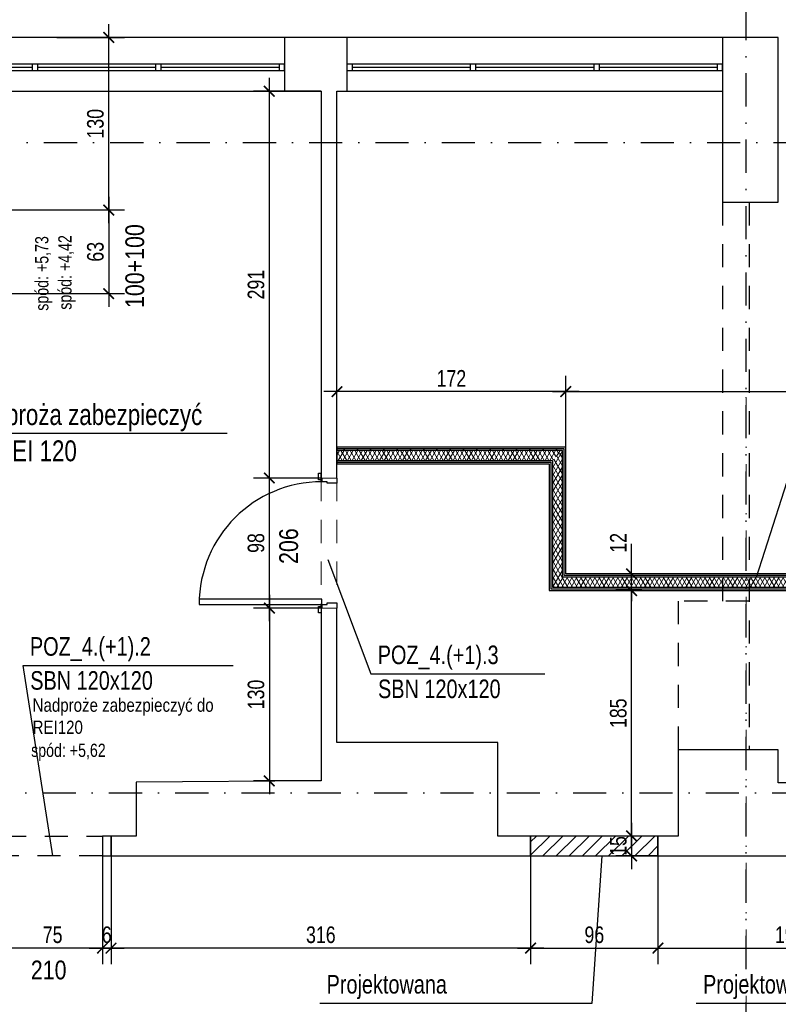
# Model space of a CAD drawing. Header units: metres. Extents: x -1437 to 3563, y -2228 to 2026.
# Tile 4 of 11: x -868 to -296, y -339 to 403. Entities that reach past the tile are written whole.
import ezdxf

# ---------------------------------------------------------------- set-up
doc = ezdxf.new("R2010")
doc.units = ezdxf.units.M
doc.header["$LTSCALE"] = 50
doc.header["$MEASUREMENT"] = 0
for name, pattern in [('DASHDOTX2', [1, 0.5, -0.25, 0, -0.25]), ('DO', [1, 0.5, -0.24, 0.02, -0.24]), ('DP', [0.63, 0.35, -0.28])]:
    doc.linetypes.add(name, pattern=pattern)
for name, color, linetype in [('A_osie', 7, 'Continuous'), ('A_ściany', 7, 'Continuous'), ('BS_odn', 1, 'Continuous'), ('BZ_odn', 1, 'Continuous'), ('BZ_osd', 1, 'DO'), ('BZ_txc', 1, 'Continuous'), ('BZ_txs', 2, 'Continuous'), ('BZ_wym', 1, 'Continuous'), ('K3_projektowane nadproza', 150, 'DP'), ('k3_projektowane sciany', 2, 'Continuous'), ('k3_sciany istn', 1, 'DP')]:
    doc.layers.add(name, color=color, linetype=linetype)
doc.styles.add('BIKTC', font='bikromsw.shx', dxfattribs={"width": 0.85})
doc.styles.add('BIKTS', font='bikromsw.shx', dxfattribs={"width": 0.85})
doc.styles.add('BIKWYM', font='bikromsw.shx', dxfattribs={"width": 0.8})
doc.dimstyles.new('BS_BGR_50', dxfattribs={"dimscale": 0.5, "dimtxt": 25, "dimasz": 1.666667, "dimexe": 0, "dimexo": 0, "dimgap": 0, "dimtad": 0, "dimdec": 1, "dimrnd": 0.5, "dimzin": 9, "dimdsep": 46, "dimtxsty": 'BIKWYM', "dimblk": 'NONE', "dimcen": 0, "dimse1": 1, "dimse2": 1, "dimclrd": 256, "dimclre": 256, "dimclrt": 7, "dimadec": 0, "dimazin": 0, "dimtfac": 0.033333, "dimtdec": 1, "dimtmove": 0, "dimatfit": 3, "dimldrblk": 'NONE', "dimfxl": 1, "dimtvp": 0.8, "dimtolj": 1, "dimarcsym": 0})
doc.dimstyles.new('BZ_BGR_50', dxfattribs={"dimscale": 0.5, "dimtxt": 25, "dimasz": 1.666667, "dimexe": 0, "dimexo": 0, "dimgap": 0, "dimtad": 0, "dimdec": 1, "dimrnd": 0.5, "dimzin": 9, "dimdsep": 46, "dimtxsty": 'BIKWYM', "dimblk": 'NONE', "dimcen": 0, "dimse1": 1, "dimse2": 1, "dimclrd": 256, "dimclre": 256, "dimclrt": 7, "dimadec": 0, "dimazin": 0, "dimtfac": 0.033333, "dimtdec": 1, "dimtmove": 0, "dimatfit": 3, "dimldrblk": 'NONE', "dimfxl": 1, "dimtvp": 0.8, "dimtolj": 1, "dimarcsym": 0})
doc.dimstyles.new('BZ_KP_50', dxfattribs={"dimscale": 0.5, "dimtxt": 25, "dimasz": 16, "dimexe": 24, "dimexo": 0, "dimgap": 0, "dimtad": 0, "dimdec": 1, "dimrnd": 0.5, "dimzin": 9, "dimdsep": 46, "dimtxsty": 'BIKWYM', "dimblk": 'ARCHTICK', "dimblk1": 'ARCHTICK', "dimblk2": 'WYM-KP', "dimcen": 0, "dimdle": 20, "dimclrd": 256, "dimclre": 256, "dimclrt": 7, "dimadec": 0, "dimazin": 0, "dimtfac": 0.033333, "dimtdec": 1, "dimtmove": 0, "dimatfit": 3, "dimfxl": 1, "dimtvp": 0.8, "dimtfillclr": 256, "dimtolj": 1, "dimarcsym": 0})
pattern_1 = [(60, (-19289.6467, -4536.0293), (-2.5980762, 1.5), []), (120, (-19289.6467, -4536.0293), (2.5980762, 1.5), [])]
pattern_2 = [(0, (-17413.518, -4991.014), (0, 10), [0, -10])]

# ---------------------------------------------------------------- blocks, each defined once
blk = doc.blocks.new('_ArchTick')
at = {"color": 0, "linetype": 'ByBlock', "const_width": 0.15}
blk.add_lwpolyline([(-0.5, -0.5), (0.5, 0.5)], dxfattribs=at)
blk = doc.blocks.new('*D238')
at = {"layer": 'BZ_wym', "lineweight": -2}
for p, q in [((-800.97, 249.23), (-800.97, 399.23)), ((-840.03, 389.23), (-788.97, 389.23)), ((-951.8, 259.23), (-788.97, 259.23))]:
    blk.add_line(p, q, dxfattribs=at)
at = {"layer": 'Defpoints', "color": 0}
for p in [(-840.03, 389.23), (-800.97, 389.23), (-951.8, 259.23)]:
    blk.add_point(p, dxfattribs=at)
at = {"layer": 'BZ_wym', "lineweight": -2, "xscale": 8, "yscale": 8, "zscale": 8}
for p, rotation in [((-800.97, 389.23), 90), ((-800.97, 259.23), 270)]:
    blk.add_blockref('_ArchTick', p, dxfattribs=dict(at, rotation=rotation))
at = {"layer": 'BZ_wym', "color": 7, "insert": (-810.97, 324.23), "char_height": 12.5, "attachment_point": 5, "rotation": 90, "style": 'BIKWYM'}
blk.add_mtext('\\A1;130', dxfattribs=at)
blk = doc.blocks.new('WYM-KP')
blk.add_hatch(color=256).paths.add_polyline_path([(-3, 0, 1), (3, 0, 1)])
blk.add_circle((0, 0), 3)
blk = doc.blocks.new('*D239')
at = {"layer": 'BZ_wym', "lineweight": -2}
for p, q in [((-800.97, 269.23), (-800.97, 186.23)), ((-951.8, 259.23), (-788.97, 259.23)), ((-951.8, 196.23), (-788.97, 196.23))]:
    blk.add_line(p, q, dxfattribs=at)
at = {"layer": 'Defpoints', "color": 0}
for p in [(-951.8, 259.23), (-951.8, 196.23), (-800.97, 196.23)]:
    blk.add_point(p, dxfattribs=at)
at = {"layer": 'BZ_wym', "lineweight": -2, "xscale": 8, "yscale": 8, "zscale": 8}
for p, rotation in [((-800.97, 259.23), 90), ((-800.97, 196.23), 270)]:
    blk.add_blockref('_ArchTick', p, dxfattribs=dict(at, rotation=rotation))
at = {"layer": 'BZ_wym', "color": 7, "insert": (-810.97, 227.73), "char_height": 12.5, "attachment_point": 5, "rotation": 90, "style": 'BIKWYM'}
blk.add_mtext('\\A1;63', dxfattribs=at)
blk = doc.blocks.new('_None')
blk = doc.blocks.new('*D259')
at = {"layer": 'BZ_wym', "lineweight": -2}
for p, q in [((-880.73, -227.47), (-880.73, -308.95)), ((-805.73, -227.47), (-805.73, -308.95)), ((-795.73, -296.95), (-890.73, -296.95))]:
    blk.add_line(p, q, dxfattribs=at)
at = {"layer": 'Defpoints', "color": 0}
for p in [(-880.73, -227.47), (-805.73, -227.47), (-880.73, -296.95)]:
    blk.add_point(p, dxfattribs=at)
at = {"layer": 'BZ_wym', "lineweight": -2, "xscale": 8, "yscale": 8, "zscale": 8, "rotation": 180}
blk.add_blockref('_ArchTick', (-880.73, -296.95), dxfattribs=at)
at = {"layer": 'BZ_wym', "lineweight": -2, "xscale": 8, "yscale": 8, "zscale": 8}
blk.add_blockref('_ArchTick', (-805.73, -296.95), dxfattribs=at)
at = {"layer": 'BZ_wym', "color": 7, "insert": (-843.23, -286.95), "char_height": 12.5, "attachment_point": 5, "style": 'BIKWYM'}
blk.add_mtext('\\A1;75', dxfattribs=at)
blk = doc.blocks.new('*D260')
at = {"layer": 'BZ_wym', "lineweight": -2}
for p, q in [((-805.73, -227.47), (-805.73, -308.95)), ((-799.24, -227.47), (-799.24, -308.95)), ((-815.73, -296.95), (-789.24, -296.95))]:
    blk.add_line(p, q, dxfattribs=at)
at = {"layer": 'Defpoints', "color": 0}
for p in [(-805.73, -227.47), (-799.24, -227.47), (-799.24, -296.95)]:
    blk.add_point(p, dxfattribs=at)
at = {"layer": 'BZ_wym', "lineweight": -2, "xscale": 8, "yscale": 8, "zscale": 8, "rotation": 180}
blk.add_blockref('_ArchTick', (-805.73, -296.95), dxfattribs=at)
at = {"layer": 'BZ_wym', "lineweight": -2, "xscale": 8, "yscale": 8, "zscale": 8}
blk.add_blockref('_ArchTick', (-799.24, -296.95), dxfattribs=at)
at = {"layer": 'BZ_wym', "color": 7, "insert": (-802.48, -286.95), "char_height": 12.5, "attachment_point": 5, "style": 'BIKWYM'}
blk.add_mtext('\\A1;6', dxfattribs=at)
blk = doc.blocks.new('*D262')
at = {"layer": 'BZ_wym', "lineweight": -2}
for p, q in [((-799.24, -227.47), (-799.24, -308.95)), ((-482.9, -227.47), (-482.9, -308.95)), ((-472.9, -296.95), (-809.24, -296.95))]:
    blk.add_line(p, q, dxfattribs=at)
at = {"layer": 'Defpoints', "color": 0}
for p in [(-799.24, -227.47), (-482.9, -227.47), (-799.24, -296.95)]:
    blk.add_point(p, dxfattribs=at)
at = {"layer": 'BZ_wym', "lineweight": -2, "xscale": 8, "yscale": 8, "zscale": 8, "rotation": 180}
blk.add_blockref('_ArchTick', (-799.24, -296.95), dxfattribs=at)
at = {"layer": 'BZ_wym', "lineweight": -2, "xscale": 8, "yscale": 8, "zscale": 8}
blk.add_blockref('_ArchTick', (-482.9, -296.95), dxfattribs=at)
at = {"layer": 'BZ_wym', "color": 7, "insert": (-641.07, -286.95), "char_height": 12.5, "attachment_point": 5, "style": 'BIKWYM'}
blk.add_mtext('\\A1;316', dxfattribs=at)
blk = doc.blocks.new('*D263')
at = {"layer": 'BZ_wym', "lineweight": -2}
for p, q in [((-482.9, -227.47), (-482.9, -308.95)), ((-386.9, -227.47), (-386.9, -308.95)), ((-492.9, -296.95), (-376.9, -296.95))]:
    blk.add_line(p, q, dxfattribs=at)
at = {"layer": 'Defpoints', "color": 0}
for p in [(-482.9, -227.47), (-386.9, -227.47), (-386.9, -296.95)]:
    blk.add_point(p, dxfattribs=at)
at = {"layer": 'BZ_wym', "lineweight": -2, "xscale": 8, "yscale": 8, "zscale": 8, "rotation": 180}
blk.add_blockref('_ArchTick', (-482.9, -296.95), dxfattribs=at)
at = {"layer": 'BZ_wym', "lineweight": -2, "xscale": 8, "yscale": 8, "zscale": 8}
blk.add_blockref('_ArchTick', (-386.9, -296.95), dxfattribs=at)
at = {"layer": 'BZ_wym', "color": 7, "insert": (-434.9, -286.95), "char_height": 12.5, "attachment_point": 5, "style": 'BIKWYM'}
blk.add_mtext('\\A1;96', dxfattribs=at)
blk = doc.blocks.new('*D264')
at = {"layer": 'BZ_wym', "lineweight": -2}
for p, q in [((-386.9, -227.47), (-386.9, -308.95)), ((-188.4, -227.47), (-188.4, -308.95)), ((-396.9, -296.95), (-178.4, -296.95))]:
    blk.add_line(p, q, dxfattribs=at)
at = {"layer": 'Defpoints', "color": 0}
for p in [(-386.9, -227.47), (-188.4, -227.47), (-188.4, -296.95)]:
    blk.add_point(p, dxfattribs=at)
at = {"layer": 'BZ_wym', "lineweight": -2, "xscale": 8, "yscale": 8, "zscale": 8, "rotation": 180}
blk.add_blockref('_ArchTick', (-386.9, -296.95), dxfattribs=at)
at = {"layer": 'BZ_wym', "lineweight": -2, "xscale": 8, "yscale": 8, "zscale": 8}
blk.add_blockref('_ArchTick', (-188.4, -296.95), dxfattribs=at)
at = {"layer": 'BZ_wym', "color": 7, "insert": (-287.65, -286.95), "char_height": 12.5, "attachment_point": 5, "style": 'BIKWYM'}
blk.add_mtext('\\A1;198', dxfattribs=at)
blk = doc.blocks.new('*D266')
at = {"layer": 'BZ_wym', "lineweight": -2}
for p, q in [((-679.89, -30.71), (-679.89, -180.97)), ((-640.4, -40.71), (-691.89, -40.71)), ((-640.9, -170.97), (-691.89, -170.97))]:
    blk.add_line(p, q, dxfattribs=at)
at = {"layer": 'Defpoints', "color": 0}
for p in [(-640.4, -40.71), (-679.89, -170.97), (-640.9, -170.97)]:
    blk.add_point(p, dxfattribs=at)
at = {"layer": 'BZ_wym', "lineweight": -2, "xscale": 8, "yscale": 8, "zscale": 8}
for p, rotation in [((-679.89, -40.71), 90), ((-679.89, -170.97), 270)]:
    blk.add_blockref('_ArchTick', p, dxfattribs=dict(at, rotation=rotation))
at = {"layer": 'BZ_wym', "color": 7, "insert": (-689.89, -105.84), "char_height": 12.5, "attachment_point": 5, "rotation": 90, "style": 'BIKWYM'}
blk.add_mtext('\\A1;130', dxfattribs=at)
blk = doc.blocks.new('*D267')
at = {"layer": 'BZ_wym', "lineweight": -2}
for p, q in [((-679.89, -50.71), (-679.89, 67.29)), ((-640.9, 57.29), (-691.89, 57.29)), ((-640.4, -40.71), (-691.89, -40.71))]:
    blk.add_line(p, q, dxfattribs=at)
at = {"layer": 'Defpoints', "color": 0}
for p in [(-679.89, 57.29), (-640.9, 57.29), (-640.4, -40.71)]:
    blk.add_point(p, dxfattribs=at)
at = {"layer": 'BZ_wym', "lineweight": -2, "xscale": 8, "yscale": 8, "zscale": 8}
for p, rotation in [((-679.89, 57.29), 90), ((-679.89, -40.71), 270)]:
    blk.add_blockref('_ArchTick', p, dxfattribs=dict(at, rotation=rotation))
at = {"layer": 'BZ_wym', "color": 7, "insert": (-689.89, 8.29), "char_height": 12.5, "attachment_point": 5, "rotation": 90, "style": 'BIKWYM'}
blk.add_mtext('\\A1;98', dxfattribs=at)
blk = doc.blocks.new('*D268')
at = {"layer": 'BZ_wym', "lineweight": -2}
for p, q in [((-679.89, 47.29), (-679.89, 358.73)), ((-640.9, 348.73), (-691.89, 348.73)), ((-640.9, 57.29), (-691.89, 57.29))]:
    blk.add_line(p, q, dxfattribs=at)
at = {"layer": 'Defpoints', "color": 0}
for p in [(-679.89, 348.73), (-640.9, 348.73), (-640.9, 57.29)]:
    blk.add_point(p, dxfattribs=at)
at = {"layer": 'BZ_wym', "lineweight": -2, "xscale": 8, "yscale": 8, "zscale": 8}
for p, rotation in [((-679.89, 348.73), 90), ((-679.89, 57.29), 270)]:
    blk.add_blockref('_ArchTick', p, dxfattribs=dict(at, rotation=rotation))
at = {"layer": 'BZ_wym', "color": 7, "insert": (-689.89, 203.01), "char_height": 12.5, "attachment_point": 5, "rotation": 90, "style": 'BIKWYM'}
blk.add_mtext('\\A1;291', dxfattribs=at)
blk = doc.blocks.new('*D269')
at = {"layer": 'BZ_wym', "lineweight": -2}
for p, q in [((-628.9, 80.53), (-628.9, 134.38)), ((-456.4, 80.53), (-456.4, 134.38)), ((-446.4, 122.38), (-638.9, 122.38))]:
    blk.add_line(p, q, dxfattribs=at)
at = {"layer": 'Defpoints', "color": 0}
for p in [(-628.9, 122.38), (-628.9, 80.53), (-456.4, 80.53)]:
    blk.add_point(p, dxfattribs=at)
at = {"layer": 'BZ_wym', "lineweight": -2, "xscale": 8, "yscale": 8, "zscale": 8, "rotation": 180}
blk.add_blockref('_ArchTick', (-628.9, 122.38), dxfattribs=at)
at = {"layer": 'BZ_wym', "lineweight": -2, "xscale": 8, "yscale": 8, "zscale": 8}
blk.add_blockref('_ArchTick', (-456.4, 122.38), dxfattribs=at)
at = {"layer": 'BZ_wym', "color": 7, "insert": (-542.65, 132.38), "char_height": 12.5, "attachment_point": 5, "style": 'BIKWYM'}
blk.add_mtext('\\A1;172', dxfattribs=at)
blk = doc.blocks.new('*D270')
at = {"layer": 'BZ_wym', "lineweight": -2}
for p, q in [((-456.4, 80.53), (-456.4, 134.38)), ((-94.55, -14.97), (-94.55, 134.38)), ((-466.4, 122.38), (-84.55, 122.38))]:
    blk.add_line(p, q, dxfattribs=at)
at = {"layer": 'Defpoints', "color": 0}
for p in [(-94.55, 122.38), (-456.4, 80.53), (-94.55, -14.97)]:
    blk.add_point(p, dxfattribs=at)
at = {"layer": 'BZ_wym', "lineweight": -2, "xscale": 8, "yscale": 8, "zscale": 8, "rotation": 180}
blk.add_blockref('_ArchTick', (-456.4, 122.38), dxfattribs=at)
at = {"layer": 'BZ_wym', "lineweight": -2, "xscale": 8, "yscale": 8, "zscale": 8}
blk.add_blockref('_ArchTick', (-94.55, 122.38), dxfattribs=at)
at = {"layer": 'BZ_wym', "color": 7, "insert": (-275.47, 132.38), "char_height": 12.5, "attachment_point": 5, "style": 'BIKWYM'}
blk.add_mtext('\\A1;362', dxfattribs=at)
blk = doc.blocks.new('*D272')
at = {"layer": 'BZ_wym', "lineweight": -2}
for p, q in [((-406.8, -202.47), (-406.8, -237.47)), ((-386.9, -212.47), (-418.8, -212.47)), ((-386.9, -227.47), (-418.8, -227.47))]:
    blk.add_line(p, q, dxfattribs=at)
at = {"layer": 'Defpoints', "color": 0}
for p in [(-386.9, -212.47), (-406.8, -227.47), (-386.9, -227.47)]:
    blk.add_point(p, dxfattribs=at)
at = {"layer": 'BZ_wym', "lineweight": -2, "xscale": 8, "yscale": 8, "zscale": 8}
for p, rotation in [((-406.8, -212.47), 90), ((-406.8, -227.47), 270)]:
    blk.add_blockref('_ArchTick', p, dxfattribs=dict(at, rotation=rotation))
at = {"layer": 'BZ_wym', "color": 7, "insert": (-416.8, -219.97), "char_height": 12.5, "attachment_point": 5, "rotation": 90, "style": 'BIKWYM'}
blk.add_mtext('\\A1;15', dxfattribs=at)
blk = doc.blocks.new('*D273')
at = {"layer": 'BZ_wym', "lineweight": -2}
for p, q in [((-406.8, -222.47), (-406.8, -17.47)), ((-399.14, -27.47), (-418.8, -27.47)), ((-386.9, -212.47), (-418.8, -212.47))]:
    blk.add_line(p, q, dxfattribs=at)
at = {"layer": 'Defpoints', "color": 0}
for p in [(-406.8, -27.47), (-399.14, -27.47), (-386.9, -212.47)]:
    blk.add_point(p, dxfattribs=at)
at = {"layer": 'BZ_wym', "lineweight": -2, "xscale": 8, "yscale": 8, "zscale": 8}
for p, rotation in [((-406.8, -27.47), 90), ((-406.8, -212.47), 270)]:
    blk.add_blockref('_ArchTick', p, dxfattribs=dict(at, rotation=rotation))
at = {"layer": 'BZ_wym', "color": 7, "insert": (-416.8, -119.97), "char_height": 12.5, "attachment_point": 5, "rotation": 90, "style": 'BIKWYM'}
blk.add_mtext('\\A1;185', dxfattribs=at)
blk = doc.blocks.new('*D274')
at = {"layer": 'BZ_wym', "lineweight": -2}
for p, q in [((-406.8, -14.97), (-406.8, 7.8)), ((-399.14, -14.97), (-418.8, -14.97)), ((-406.8, -27.47), (-406.8, -14.97)), ((-399.14, -27.47), (-418.8, -27.47)), ((-406.8, -27.47), (-406.8, -35.47))]:
    blk.add_line(p, q, dxfattribs=at)
at = {"layer": 'Defpoints', "color": 0}
for p in [(-406.8, -14.97), (-399.14, -14.97), (-399.14, -27.47)]:
    blk.add_point(p, dxfattribs=at)
at = {"layer": 'BZ_wym', "lineweight": -2, "xscale": 8, "yscale": 8, "zscale": 8}
for p, rotation in [((-406.8, -14.97), 270), ((-406.8, -27.47), 90)]:
    blk.add_blockref('_ArchTick', p, dxfattribs=dict(at, rotation=rotation))
at = {"layer": 'BZ_wym', "color": 7, "insert": (-416.8, 8.42), "char_height": 12.5, "attachment_point": 5, "rotation": 90, "style": 'BIKWYM'}
blk.add_mtext('\\A1;12', dxfattribs=at)

msp = doc.modelspace()

# ---------------------------------------------------------------- hatches: boundary and pattern name
at = {"linetype": 'Continuous', "lineweight": 13}
h = msp.add_hatch(dxfattribs=at)
h.set_pattern_fill('GYPSUM', color=252, scale=100, style=0, pattern_type=2)
h.set_pattern_definition(pattern_2)
h.paths.add_polyline_path([(-456.4, 80.53), (-628.83, 80.53), (-628.83, 79.28), (-457.65, 79.28)])
h = msp.add_hatch(dxfattribs=at)
h.set_pattern_fill('GYPSUM', color=252, scale=100, style=0, pattern_type=2)
h.set_pattern_definition(pattern_2)
h.paths.add_polyline_path([(-457.65, 79.28), (-628.83, 79.28), (-628.83, 78.03), (-458.9, 78.03)])
h = msp.add_hatch(dxfattribs=at)
h.set_pattern_fill('BATT_INSULATION', color=252, scale=100, style=0, pattern_type=2)
h.set_pattern_definition([(60, (-17413.5185, -4991.014), (-2.5980762, 1.5), []), (120, (-17413.5185, -4991.014), (2.5980762, 1.5), [])])
h.paths.add_polyline_path([(-628.83, 70.53), (-466.4, 70.53), (-458.9, 78.03), (-628.83, 78.03)])
h = msp.add_hatch(dxfattribs=at)
h.set_pattern_fill('GYPSUM', color=252, scale=100, style=0, pattern_type=2)
h.set_pattern_definition(pattern_2)
h.paths.add_polyline_path([(-457.65, -16.22), (-457.65, 79.28), (-458.9, 78.03), (-458.9, -17.47)])
h = msp.add_hatch(dxfattribs=at)
h.set_pattern_fill('GYPSUM', color=252, scale=100, style=0, pattern_type=2)
h.set_pattern_definition(pattern_2)
h.paths.add_polyline_path([(-456.4, -14.97), (-456.4, 80.53), (-457.65, 79.28), (-457.65, -16.22)])
h = msp.add_hatch(dxfattribs=at)
h.set_pattern_fill('GYPSUM', color=252, scale=100, style=0, pattern_type=2)
h.set_pattern_definition(pattern_2)
h.paths.add_polyline_path([(-628.83, 69.28), (-467.65, 69.28), (-466.4, 70.53), (-628.83, 70.53)])
h = msp.add_hatch(dxfattribs=at)
h.set_pattern_fill('GYPSUM', color=252, scale=100, style=0, pattern_type=2)
h.set_pattern_definition(pattern_2)
h.paths.add_polyline_path([(-628.83, 68.03), (-468.9, 68.03), (-467.65, 69.28), (-628.83, 69.28)])
h = msp.add_hatch(dxfattribs=at)
h.set_pattern_fill('GYPSUM', color=252, scale=100, style=0, pattern_type=2)
h.set_pattern_definition(pattern_2)
h.paths.add_polyline_path([(-468.9, 68.03), (-468.9, -27.47), (-467.65, -26.22), (-467.65, 69.28)])
h = msp.add_hatch(dxfattribs=at)
h.set_pattern_fill('GYPSUM', color=252, scale=100, style=0, pattern_type=2)
h.set_pattern_definition(pattern_2)
h.paths.add_polyline_path([(-467.65, 69.28), (-467.65, -26.22), (-466.4, -24.97), (-466.4, 70.53)])
at = {"layer": 'k3_projektowane sciany', "linetype": 'Continuous', "lineweight": 13}
h = msp.add_hatch(dxfattribs=at)
h.set_pattern_fill('BATT_INSULATION', color=252, scale=100, style=0, pattern_type=2)
h.set_pattern_definition(pattern_1)
h.paths.add_polyline_path([(-466.4, 70.53), (-466.4, -24.97), (-458.9, -17.47), (-458.9, 78.03)])
h = msp.add_hatch(dxfattribs=at)
h.set_pattern_fill('BATT_INSULATION', color=252, scale=100, style=0, pattern_type=2)
h.set_pattern_definition(pattern_1)
h.paths.add_polyline_path([(-466.4, -24.97), (-94.55, -24.97), (-94.55, -17.47), (-458.9, -17.47)])
at = {"layer": 'k3_projektowane sciany'}
h = msp.add_hatch(dxfattribs=at)
h.set_pattern_fill('BLOCZKI_CERAMICZNE', color=256, scale=100, style=0, pattern_type=2)
h.set_pattern_definition([(45, (-17413.5185, -4991.014), (-4.9497475, 4.9497475), [])])
h.paths.add_polyline_path([(-482.9, -227.47), (-386.9, -227.47), (-386.9, -212.47), (-482.9, -212.47)])

# ---------------------------------------------------------------- linework, layer by layer
at = {"color": 21, "linetype": 'Continuous', "lineweight": 5, "flags": 128}
for points in [[(-628.83, 79.28), (-628.83, 80.53)], [(-628.83, 78.03), (-628.83, 79.28)], [(-628.83, 70.53), (-628.83, 78.03)], [(-628.83, 69.28), (-628.83, 70.53)], [(-628.83, 68.03), (-628.83, 69.28)]]:
    msp.add_lwpolyline(points, dxfattribs=at)
at = {"layer": 'A_osie', "color": 18, "linetype": 'DASHDOTX2', "lineweight": 5}
msp.add_line((-320.55, 117.93), (-320.55, -1524.28), dxfattribs=at)
msp.add_point((-320.55, 117.93), dxfattribs=at)
msp.add_point((-320.55, 117.93), dxfattribs=at)
at = {"layer": 'A_ściany', "color": 30, "linetype": 'Continuous', "lineweight": 13}
msp.add_line((-732.8, -33.91), (-732.8, -37.91), dxfattribs=at)
at = {"layer": 'BZ_osd'}
for p, q in [((-320.55, -1512.77), (-320.55, 1496.82)), ((2925.13, 309.73), (-1166.1, 309.73)), ((2924.12, -180.27), (-1166.1, -180.27))]:
    msp.add_line(p, q, dxfattribs=at)
at = {"layer": 'K3_projektowane nadproza', "linetype": 'DP'}
msp.add_lwpolyline([(-880.73, -212.47), (-805.73, -212.47), (-805.73, -227.47), (-880.73, -227.47)], close=True, dxfattribs=at)
at = {"layer": 'k3_projektowane sciany', "linetype": 'Continuous'}
for p, q in [((-457.65, 79.28), (-628.83, 79.28)), ((-458.9, 78.03), (-628.83, 78.03)), ((-458.9, -17.47), (-458.9, 78.03)), ((-457.65, -16.22), (-457.65, 79.28)), ((-628.83, 70.53), (-466.4, 70.53)), ((-628.83, 69.28), (-467.65, 69.28)), ((-467.65, 69.28), (-467.65, -26.22)), ((-466.4, 70.53), (-466.4, -24.97)), ((-94.55, -17.47), (-458.9, -17.47)), ((-94.55, -16.22), (-457.65, -16.22)), ((-467.65, -26.22), (-94.55, -26.22)), ((-466.4, -24.97), (-94.55, -24.97))]:
    msp.add_line(p, q, dxfattribs=at)
at = {"layer": 'k3_projektowane sciany', "linetype": 'DP', "lineweight": 5}
for p, q in [((-640.4, 57.29), (-640.9, 57.29)), ((-640.9, 57.29), (-640.9, -40.71)), ((-640.9, 57.29), (-640.4, 57.29)), ((-640.4, 57.29), (-640.9, 57.29)), ((-640.9, 57.29), (-628.9, 57.29)), ((-628.9, 57.29), (-640.4, 57.29)), ((-640.4, 57.29), (-628.9, 57.29)), ((-628.9, 57.29), (-640.4, 57.29)), ((-628.9, 57.29), (-628.9, -40.71)), ((-640.4, -40.71), (-640.9, -40.71)), ((-640.4, -40.71), (-640.9, -40.71)), ((-640.4, -40.71), (-640.9, -40.71)), ((-628.9, -40.71), (-640.9, -40.71)), ((-628.9, -40.71), (-640.4, -40.71)), ((-628.9, -40.71), (-640.4, -40.71)), ((-628.9, -40.71), (-640.4, -40.71))]:
    msp.add_line(p, q, dxfattribs=at)
at = {"layer": 'k3_projektowane sciany'}
msp.add_line((-799.24, -212.47), (-799.24, -227.47), dxfattribs=at)
at = {"layer": 'k3_projektowane sciany', "linetype": 'Continuous', "flags": 128}
for points in [[(-456.4, 80.53), (-628.83, 80.53)], [(-456.4, -14.97), (-456.4, 80.53)], [(-628.83, 68.03), (-468.9, 68.03)], [(-468.9, 68.03), (-468.9, -27.47)], [(-94.55, -14.97), (-456.4, -14.97)], [(-468.9, -27.47), (-94.55, -27.47)]]:
    msp.add_lwpolyline(points, dxfattribs=at)
at = {"layer": 'k3_projektowane sciany', "flags": 128}
for points in [[(-799.24, -212.47), (-805.73, -212.47)], [(-805.73, -212.47), (-805.73, -227.47)], [(-799.24, -227.47), (-799.24, -212.47)], [(-482.9, -227.47), (-482.9, -212.47)], [(-386.9, -212.47), (-482.9, -212.47)], [(-482.9, -212.47), (-482.9, -227.47)], [(-386.9, -212.47), (-386.9, -227.47)], [(-386.9, -227.47), (-386.9, -212.47)], [(-805.73, -227.47), (-799.24, -227.47)], [(-482.9, -227.47), (-386.9, -227.47)]]:
    msp.add_lwpolyline(points, dxfattribs=at)
at = {"layer": 'k3_sciany istn', "linetype": 'Continuous'}
for p, q in [((-668.5, 389.23), (-951.8, 389.23)), ((-668.5, 389.23), (-668.5, 348.73)), ((-621.5, 389.23), (-621.5, 348.73)), ((-338.2, 389.23), (-621.5, 389.23)), ((-338.2, 389.23), (-338.2, 348.73)), ((-668.5, 369.23), (-951.8, 369.23)), ((-951.8, 364.23), (-668.5, 364.23)), ((-947.8, 366.73), (-858.7, 366.73)), ((-858.7, 369.23), (-858.7, 364.23)), ((-854.7, 369.23), (-854.7, 364.23)), ((-854.7, 366.73), (-765.6, 366.73)), ((-765.6, 369.23), (-765.6, 364.23)), ((-761.6, 369.23), (-761.6, 364.23)), ((-761.6, 366.73), (-672.5, 366.73)), ((-672.5, 369.23), (-672.5, 364.23)), ((-668.5, 364.23), (-668.5, 369.23)), ((-338.2, 369.23), (-621.5, 369.23)), ((-621.5, 369.23), (-621.5, 364.23)), ((-621.5, 364.23), (-338.2, 364.23)), ((-617.5, 369.23), (-617.5, 364.23)), ((-617.5, 366.73), (-528.4, 366.73)), ((-528.4, 369.23), (-528.4, 364.23)), ((-524.4, 369.23), (-524.4, 364.23)), ((-524.4, 366.73), (-435.3, 366.73)), ((-435.3, 369.23), (-435.3, 364.23)), ((-431.3, 369.23), (-431.3, 364.23)), ((-431.3, 366.73), (-342.2, 366.73)), ((-342.2, 369.23), (-342.2, 364.23)), ((-338.2, 364.23), (-338.2, 369.23)), ((-951.8, 348.73), (-668.5, 348.73)), ((-628.9, 57.29), (-628.9, 348.73)), ((-621.5, 348.73), (-338.2, 348.73)), ((-642.8, 55.99), (-642.8, 60.99)), ((-642.8, 60.99), (-640.9, 60.99)), ((-640.9, 57.29), (-640.9, 60.99)), ((-640.9, 60.99), (-640.9, 55.99)), ((-640.9, 57.29), (-640.9, 60.99)), ((-640.9, 55.99), (-642.8, 55.99)), ((-640.9, 54.79), (-640.9, 57.29)), ((-640.4, 54.79), (-640.9, 54.79)), ((-640.4, 57.29), (-640.4, 54.79)), ((-640.4, 54.49), (-640.4, 57.29)), ((-636.4, 54.49), (-640.4, 54.49)), ((-636.4, 53.29), (-636.4, 54.49)), ((-628.9, 53.29), (-636.4, 53.29)), ((-628.9, 57.29), (-628.9, 53.29)), ((-640.4, -33.91), (-732.8, -33.91)), ((-640.4, -37.91), (-640.4, -33.91)), ((-636.4, -37.91), (-636.4, -36.71)), ((-636.4, -36.71), (-628.9, -36.71)), ((-628.9, -36.71), (-628.9, -40.71)), ((-732.8, -37.91), (-640.4, -37.91)), ((-642.8, -44.41), (-642.8, -39.41)), ((-642.8, -39.41), (-640.9, -39.41)), ((-640.9, -44.41), (-642.8, -44.41)), ((-640.9, -40.71), (-640.9, -38.21)), ((-640.9, -38.21), (-640.4, -38.21)), ((-640.9, -39.41), (-640.9, -44.41)), ((-640.9, -40.71), (-640.9, -44.41)), ((-640.9, -40.71), (-640.9, -44.41)), ((-640.4, -40.71), (-640.4, -37.91)), ((-640.4, -37.91), (-636.4, -37.91)), ((-640.4, -38.21), (-640.4, -40.71))]:
    msp.add_line(p, q, dxfattribs=at)
at = {"layer": 'k3_sciany istn', "linetype": 'DP'}
for p, q in [((-338.2, 265.03), (-338.2, -35.47)), ((-318.2, 265.03), (-318.2, -147.47)), ((-318.2, -35.47), (-371.8, -35.47)), ((-371.8, -35.47), (-371.8, -147.47))]:
    msp.add_line(p, q, dxfattribs=at)
at = {"layer": 'k3_sciany istn', "linetype": 'Continuous', "flags": 128}
for points in [[(-621.5, 389.23), (-668.5, 389.23)], [(-296.2, 389.23), (-338.2, 389.23)], [(-296.2, 265.03), (-296.2, 389.23)], [(-668.5, 348.73), (-640.9, 348.73)], [(-640.9, 348.73), (-640.9, 57.29)], [(-628.9, 348.73), (-621.5, 348.73)], [(-338.2, 348.73), (-338.2, 265.03)], [(-338.2, 265.03), (-296.2, 265.03)], [(-640.9, -40.71), (-640.9, -141.97)], [(-628.9, -141.97), (-628.9, -40.71)], [(-640.9, -141.97), (-640.9, -170.97)], [(-507.7, -141.97), (-628.9, -141.97)], [(-507.7, -212.47), (-507.7, -141.97)], [(-318.2, -147.47), (-371.8, -147.47)], [(-371.8, -147.47), (-371.8, -212.47)], [(-296.2, -147.47), (-318.2, -147.47)], [(-296.2, -172.47), (-296.2, -147.47)], [(-640.9, -170.97), (-780.24, -171.98)], [(-780.24, -171.98), (-780.24, -212.47)], [(-228.4, -172.47), (-296.2, -172.47)], [(-780.24, -212.47), (-799.24, -212.47)], [(-482.9, -212.47), (-507.7, -212.47)], [(-371.8, -212.47), (-386.9, -212.47)], [(-799.24, -227.47), (-780.24, -227.47)], [(-780.24, -227.47), (-628.9, -227.47)], [(-628.9, -227.47), (-507.7, -227.47)], [(-507.7, -227.47), (-482.9, -227.47)], [(-386.9, -227.47), (-371.8, -227.47)], [(-371.8, -227.47), (-228.4, -227.47)]]:
    msp.add_lwpolyline(points, dxfattribs=at)
at = {"layer": 'k3_sciany istn', "linetype": 'Continuous'}
msp.add_arc((-640.4, -37.91), 92.4, 90, 180, dxfattribs=at)

# ---------------------------------------------------------------- texts
at = {"layer": 'BZ_txc', "style": 'BIKTC', "width": 0.8}
for s, p in [('spód: +5,73', (-846.44, 183.33)), ('spód: +4,42', (-829, 184.09))]:
    msp.add_text(s, height=10, rotation=90, dxfattribs=at).set_placement(p)
msp.add_text('spód: +5,62', height=10, dxfattribs=at).set_placement((-859.46, -152.89))
at = {"layer": 'BZ_txc', "insert": (-858.37, -108.85), "char_height": 10, "width": 149.4889, "attachment_point": 1, "style": 'BIKTC'}
msp.add_mtext('Nadproże zabezpieczyć do REI120', dxfattribs=at)
at = {"layer": 'BZ_txs', "style": 'BIKTS', "width": 0.8}
for s, height, p in [('Nadproża zabezpieczyć', 15.75, (-909.32, 97.21)), ('do REI 120', 15.75, (-909.32, 69.89)), ('POZ_4.(+1).2', 14, (-860.37, -76.62)), ('POZ_4.(+1).3', 14, (-598.2, -82.96)), ('SBN 120x120', 14, (-860.12, -102.24)), ('SBN 120x120', 14, (-597.95, -108.58)), ('Projektowana  ', 14, (-636.73, -331.17)), ('Projektowana ', 14, (-352.94, -331.17))]:
    msp.add_text(s, height=height, dxfattribs=at).set_placement(p)
at = {"layer": 'BZ_txs', "char_height": 14.175, "width": 219.9038, "attachment_point": 1, "rotation": 90, "style": 'BIKTS'}
for s, insert in [('100+100', (-788.43, 185.38)), ('206', (-672.44, -7.46))]:
    msp.add_mtext(s, dxfattribs=dict(at, insert=insert))
at = {"layer": 'BZ_txs', "insert": (-859.68, -306.32), "char_height": 14.175, "width": 219.9038, "attachment_point": 1, "style": 'BIKTS'}
msp.add_mtext('210', dxfattribs=at)

# ---------------------------------------------------------------- dimensions: what is measured, and where the dimension line sits
at = {"layer": 'BZ_wym'}
for base, p1, p2, picture, middle in [((-800.97, 389.23), (-951.8, 259.23), (-840.03, 389.23), '*D238', (-810.97, 324.23)), ((-679.89, 348.73), (-640.9, 57.29), (-640.9, 348.73), '*D268', (-689.89, 203.01)), ((-800.97, 196.23), (-951.8, 259.23), (-951.8, 196.23), '*D239', (-810.97, 227.73)), ((-679.89, 57.29), (-640.4, -40.71), (-640.9, 57.29), '*D267', (-689.89, 8.29)), ((-406.80106837, -14.96557882), (-399.13645324, -27.46557882), (-399.13645324, -14.96557882), '*D274', (-416.80106837, 8.41537356)), ((-406.8, -27.47), (-386.9, -212.47), (-399.14, -27.47), '*D273', (-416.8, -119.97)), ((-679.89, -170.97), (-640.4, -40.71), (-640.9, -170.97), '*D266', (-689.89, -105.84)), ((-406.8, -227.47), (-386.9, -212.47), (-386.9, -227.47), '*D272', (-416.8, -219.97))]:
    dim = msp.add_linear_dim(base=base, p1=p1, p2=p2, angle=90, dimstyle='BZ_KP_50', override={"dimdec": 0, "dimrnd": 1, "dimatfit": 1}, dxfattribs=at)
    dim.commit()
    dim.dimension.update_dxf_attribs({"geometry": picture, "text_midpoint": middle})
for base, p1, p2, picture, middle in [((-628.89729308, 122.38192275), (-456.39729308, 80.53442118), (-628.89729308, 80.53442118), '*D269', (-542.64729308, 132.38192275)), ((-94.55, 122.38), (-456.4, 80.53), (-94.55, -14.97), '*D270', (-275.47, 132.38)), ((-880.73, -296.95), (-805.73, -227.47), (-880.73, -227.47), '*D259', (-843.23, -286.95)), ((-799.24, -296.95), (-805.73, -227.47), (-799.24, -227.47), '*D260', (-802.48, -286.95)), ((-799.24, -296.95), (-482.9, -227.47), (-799.24, -227.47), '*D262', (-641.07, -286.95)), ((-386.9, -296.95), (-482.9, -227.47), (-386.9, -227.47), '*D263', (-434.9, -286.95)), ((-188.39729308, -296.95334733), (-386.89729308, -227.46557882), (-188.39729308, -227.46557882), '*D264', (-287.64729308, -286.95334733))]:
    dim = msp.add_linear_dim(base=base, p1=p1, p2=p2, dimstyle='BZ_KP_50', override={"dimdec": 0, "dimrnd": 1, "dimatfit": 1}, dxfattribs=at)
    dim.commit()
    dim.dimension.update_dxf_attribs({"geometry": picture, "text_midpoint": middle})

# ---------------------------------------------------------------- leaders
at = {"layer": 'BS_odn'}
msp.add_leader([(-980.55, 235.03), (-871.53, 436.17), (-523.17, 436.17)], dimstyle='BS_BGR_50', dxfattribs=at)
at = {"layer": 'BZ_odn'}
for points in [[(-967.11, 218.14), (-915.62, 91.15), (-711.62, 91.15)], [(-312.64, -17.47), (-287.4, 60.87), (-106.07, 60.87)], [(-635.88, -4.12), (-603.3, -90.38), (-472.25, -90.38)], [(-843.23, -227.47), (-865.47, -84.04), (-707.23, -84.04)], [(-429.21, -227.47), (-436.74, -338.59), (-641.82, -338.59)], [(-145.43, -227.47), (-152.96, -338.59), (-358.04, -338.59)]]:
    msp.add_leader(points, dimstyle='BZ_BGR_50', dxfattribs=at)

doc.saveas('drawing.dxf')
